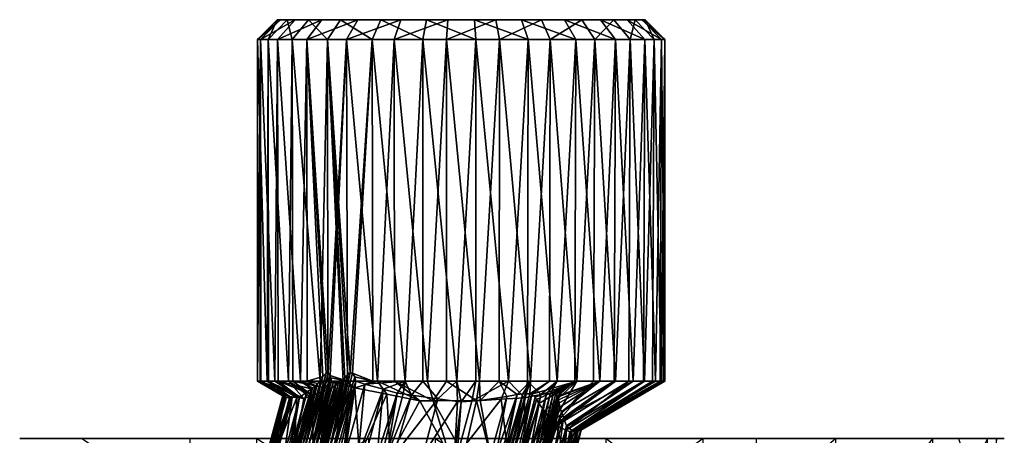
# Model space of a CAD drawing. Extents: x -0.11 to 0.11, y -0.179 to 0.021.
# Tile 256 of 256: x 0.06 to 0.11, y 0 to 0.021. Entities that reach past the tile are written whole.
import ezdxf

# ---------------------------------------------------------------- set-up
doc = ezdxf.new("R2010")
doc.units = 0
doc.layers.add('mesh', color=7, linetype='CONTINUOUS')

msp = doc.modelspace()

# ---------------------------------------------------------------- meshes
at = {"layer": 'mesh'}
mesh = msp.add_polyface(dxfattribs=at)
corners = [(0.08248, 0.021145, -0.000542), (0.080729, 0.021145, 0.008591), (0.078425, 0.021145, 0.007827), (0.083153, 0.021145, 0.008733), (0.074784, 0.021145, 0.004678), (0.073695, 0.021145, 0.002508), (0.076397, 0.021145, 0.006492), (0.073347, 0.021145, -0.002293), (0.074111, 0.021145, -0.004598), (0.073205, 0.021145, 0.00013), (0.07726, 0.021145, -0.008239), (0.07943, 0.021145, -0.009328), (0.075446, 0.021145, -0.006626), (0.081808, 0.021145, -0.009818), (0.072365, 0.020145, -0.002482), (0.072207, 0.020145, 0.000202), (0.073211, 0.020145, -0.005034), (0.07469, 0.020145, -0.00728), (0.076699, 0.020145, -0.009067), (0.079102, 0.020145, -0.010273), (0.081736, 0.020145, -0.010815), (0.080541, 0.020145, 0.009573), (0.083225, 0.020145, 0.009731), (0.077989, 0.020145, 0.008727), (0.075743, 0.020145, 0.007248), (0.073956, 0.020145, 0.005239), (0.07275, 0.020145, 0.002836), (0.079657, 0.002897, 0.009363), (0.075374, 0.002897, 0.006914), (0.076533, 0.002897, 0.007867), (0.075758, 0.002897, 0.00723), (0.073773, 0.002897, 0.00496), (0.073983, 0.002897, 0.005217), (0.072696, 0.002897, 0.002676), (0.072768, 0.002897, 0.002828), (0.073074, 0.002897, -0.004739), (0.074378, 0.002897, -0.006902), (0.074707, 0.002897, -0.007264), (0.075511, 0.003125, -0.008127), (0.07826, 0.002897, -0.009938), (0.080778, 0.002897, -0.010701), (0.079124, 0.002897, -0.0102), (0.081739, 0.002897, -0.010737), (0.07662, 0.003045, 0.007928), (0.076764, 0.003228, 0.008026), (0.076885, 0.003308, 0.008105), (0.076994, 0.003297, 0.008175), (0.075775, 0.003299, -0.008361), (0.075871, 0.003188, -0.008442), (0.07567, 0.003292, -0.008269), (0.078021, 0.002897, 0.008652), (0.072207, 0.002897, 0.000199), (0.072336, 0.002897, -0.002324), (0.076742, 0.002897, -0.008997)]
mesh.append_faces([[corners[k] for k in face] for face in [(0, 1, 2, 2), (0, 3, 1, 1), (0, 4, 5, 5), (0, 6, 4, 4), (2, 6, 0, 0), (0, 7, 8, 8), (0, 9, 7, 7), (5, 9, 0, 0), (0, 10, 11, 11), (0, 12, 10, 10), (8, 12, 0, 0), (11, 13, 0, 0), (14, 7, 15, 15), (14, 8, 7, 7), (16, 8, 14, 14), (16, 12, 8, 8), (17, 12, 16, 16), (17, 10, 12, 12), (18, 10, 17, 17), (18, 11, 10, 10), (19, 11, 18, 18), (19, 13, 11, 11), (20, 13, 19, 19), (21, 1, 22, 22), (21, 2, 1, 1), (23, 2, 21, 21), (23, 6, 2, 2), (24, 6, 23, 23), (24, 4, 6, 6), (25, 4, 24, 24), (25, 5, 4, 4), (26, 5, 25, 25), (26, 9, 5, 5), (15, 9, 26, 26), (15, 7, 9, 9), (27, 23, 21, 21), (24, 28, 25, 25), (29, 30, 24, 24), (25, 31, 26, 26), (28, 32, 25, 25), (26, 33, 15, 15), (31, 34, 26, 26), (35, 16, 14, 14), (36, 17, 16, 16), (37, 38, 17, 17), (39, 19, 18, 18), (19, 40, 20, 20), (19, 41, 40, 40), (39, 41, 19, 19), (40, 42, 20, 20), (24, 43, 29, 29), (24, 44, 43, 43), (45, 44, 24, 24), (23, 45, 24, 24), (23, 46, 45, 45), (47, 48, 18, 18), (17, 47, 18, 18), (49, 47, 17, 17), (38, 49, 17, 17), (50, 46, 23, 23), (14, 51, 52, 52), (15, 51, 14, 14), (33, 51, 15, 15), (53, 18, 48, 48)]])
mesh = msp.add_polyface(dxfattribs=at)
corners = [(0.091266, 0.021145, -0.003592), (0.091756, 0.021145, -0.001215), (0.08248, 0.021145, -0.000542), (0.087701, 0.021145, 0.007154), (0.085531, 0.021145, 0.008243), (0.089515, 0.021145, 0.005541), (0.09085, 0.021145, 0.003513), (0.083153, 0.021145, 0.008733), (0.084232, 0.021145, -0.009676), (0.086536, 0.021145, -0.008911), (0.081808, 0.021145, -0.009818), (0.088564, 0.021145, -0.007577), (0.081736, 0.020145, -0.010815), (0.08442, 0.020145, -0.010658), (0.086972, 0.020145, -0.009811), (0.088262, 0.020145, 0.007982), (0.085859, 0.020145, 0.009188), (0.083225, 0.020145, 0.009731), (0.080729, 0.021145, 0.008591), (0.083255, 0.001918, -0.00907), (0.083406, 0.002897, -0.010801), (0.081739, 0.002897, -0.010737), (0.083444, 0.001919, -0.009084), (0.084403, 0.002897, -0.01058), (0.086408, 0.001762, -0.007892), (0.088315, 0.002897, -0.00903), (0.086287, 0.001964, -0.008366), (0.085975, 0.002897, -0.010231), (0.085942, 0.00225, -0.009033), (0.086935, 0.002897, -0.009739), (0.086685, 0.001374, -0.006843), (0.085669, 0.002058, 0.007699), (0.084874, 0.002897, 0.009476), (0.08583, 0.002897, 0.009113), (0.083217, 0.002897, 0.009653), (0.082487, 0.001844, 0.00793), (0.082258, 0.002897, 0.009755), (0.083018, 0.00188, 0.007892), (0.084495, 0.001979, 0.007784), (0.082294, 0.00187, 0.007944), (0.087333, 0.002897, 0.008543), (0.080541, 0.020145, 0.009573), (0.085598, 0.002247, -0.009188), (0.085765, 0.002256, -0.009135), (0.085312, 0.002213, -0.009215), (0.084781, 0.002114, -0.009181), (0.086214, 0.002086, -0.008648), (0.086044, 0.002229, -0.008943), (0.086971, 0.002256, 0.007486), (0.086785, 0.002255, 0.007578), (0.088214, 0.002897, 0.007916), (0.087122, 0.002237, 0.007365), (0.087244, 0.002197, 0.00721), (0.087319, 0.002142, 0.007042), (0.086496, 0.002213, 0.007636), (0.084931, -0.000855, -0.009069), (0.086166, -0.000855, 0.007524)]
mesh.append_faces([[corners[k] for k in face] for face in [(0, 1, 2, 2), (2, 3, 4, 4), (2, 5, 3, 3), (6, 5, 2, 2), (4, 7, 2, 2), (2, 8, 9, 9), (2, 10, 8, 8), (9, 11, 2, 2), (12, 8, 10, 10), (13, 8, 12, 12), (13, 9, 8, 8), (14, 9, 13, 13), (14, 11, 9, 9), (15, 4, 3, 3), (16, 4, 15, 15), (16, 7, 4, 4), (17, 7, 16, 16), (17, 18, 7, 7), (19, 20, 21, 21), (22, 20, 19, 19), (22, 23, 20, 20), (24, 25, 26, 26), (27, 28, 29, 29), (24, 30, 25, 25), (31, 32, 33, 33), (34, 35, 36, 36), (34, 37, 35, 35), (32, 37, 34, 34), (32, 38, 37, 37), (31, 38, 32, 32), (35, 39, 36, 36), (40, 16, 15, 15), (33, 16, 40, 40), (32, 16, 33, 33), (32, 17, 16, 16), (34, 17, 32, 32), (36, 17, 34, 34), (36, 41, 17, 17), (12, 20, 13, 13), (12, 21, 20, 20), (13, 27, 14, 14), (13, 23, 27, 27), (20, 23, 13, 13), (14, 29, 25, 25), (27, 29, 14, 14), (27, 42, 43, 43), (27, 44, 42, 42), (23, 44, 27, 27), (23, 45, 44, 44), (45, 23, 22, 22), (25, 46, 26, 26), (47, 25, 29, 29), (46, 25, 47, 47), (29, 28, 47, 47), (27, 43, 28, 28), (40, 48, 49, 49), (50, 48, 40, 40), (50, 51, 48, 48), (52, 50, 53, 53), (31, 33, 54, 54), (40, 54, 33, 33), (40, 49, 54, 54), (55, 43, 42, 42), (48, 56, 49, 49)]])
mesh = msp.add_polyface(dxfattribs=at)
corners = [(0.08248, 0.021145, -0.000542), (0.091614, 0.021145, 0.001209), (0.09085, 0.021145, 0.003513), (0.091756, 0.021145, -0.001215), (0.090177, 0.021145, -0.005762), (0.091266, 0.021145, -0.003592), (0.088564, 0.021145, -0.007577), (0.089218, 0.020145, -0.008333), (0.086972, 0.020145, -0.009811), (0.091005, 0.020145, -0.006324), (0.092211, 0.020145, -0.00392), (0.092753, 0.020145, -0.001287), (0.092596, 0.020145, 0.001397), (0.091749, 0.020145, 0.003949), (0.089515, 0.021145, 0.005541), (0.090271, 0.020145, 0.006195), (0.087701, 0.021145, 0.007154), (0.088262, 0.020145, 0.007982), (0.092131, 0.002897, -0.003893), (0.088064, 0.000357, -0.002296), (0.092574, 0.002897, -0.002592), (0.091726, 0.002897, -0.005082), (0.087972, 0.000339, -0.002536), (0.090935, 0.002897, -0.006278), (0.087771, 0.000425, -0.003151), (0.090275, 0.002897, -0.007276), (0.087266, 0.000641, -0.004698), (0.089163, 0.002897, -0.008271), (0.087183, 0.000676, -0.004953), (0.088315, 0.002897, -0.00903), (0.087094, 0.0008, -0.005288), (0.088348, 0.000411, -0.001557), (0.092669, 0.002897, -0.001281), (0.088199, 0.000319, 0.000618), (0.092513, 0.002897, 0.001382), (0.092764, 0.002897, 0.000032), (0.089476, 0.002897, 0.007017), (0.087395, 0.001951, 0.006571), (0.087344, 0.002079, 0.006887), (0.087424, 0.0018, 0.006234), (0.087465, 0.001584, 0.005753), (0.087549, 0.001345, 0.005049), (0.090208, 0.002897, 0.006142), (0.091163, 0.002897, 0.004999), (0.08765, 0.001058, 0.004204), (0.092283, 0.002897, 0.002618), (0.091674, 0.002897, 0.003914), (0.088214, 0.002897, 0.007916), (0.087333, 0.002897, 0.008543), (0.088532, 0.000436, -0.000938), (0.088085, 0.000402, 0.001278), (0.087811, 0.000602, 0.002859), (0.087319, 0.002142, 0.007042), (0.087244, 0.002197, 0.00721), (0.087122, 0.002237, 0.007365)]
mesh.append_faces([[corners[k] for k in face] for face in [(0, 1, 2, 2), (0, 3, 1, 1), (0, 4, 5, 5), (0, 6, 4, 4), (7, 6, 8, 8), (7, 4, 6, 6), (9, 4, 7, 7), (9, 5, 4, 4), (10, 5, 9, 9), (10, 3, 5, 5), (11, 3, 10, 10), (11, 1, 3, 3), (12, 1, 11, 11), (12, 2, 1, 1), (13, 2, 12, 12), (13, 14, 2, 2), (15, 14, 13, 13), (15, 16, 14, 14), (17, 16, 15, 15), (18, 19, 20, 20), (21, 22, 18, 18), (23, 24, 21, 21), (25, 26, 23, 23), (27, 28, 25, 25), (29, 30, 27, 27), (20, 31, 32, 32), (33, 34, 35, 35), (36, 37, 38, 38), (39, 37, 36, 36), (36, 40, 39, 39), (36, 41, 40, 40), (42, 41, 36, 36), (43, 44, 42, 42), (12, 35, 34, 34), (12, 11, 35, 35), (45, 12, 34, 34), (45, 13, 12, 12), (46, 13, 45, 45), (43, 13, 46, 46), (43, 15, 13, 13), (42, 15, 43, 43), (36, 15, 42, 42), (36, 17, 15, 15), (47, 17, 36, 36), (48, 17, 47, 47), (8, 29, 7, 7), (7, 25, 9, 9), (7, 27, 25, 25), (29, 27, 7, 7), (9, 21, 10, 10), (9, 23, 21, 21), (25, 23, 9, 9), (11, 32, 35, 35), (11, 20, 32, 32), (10, 20, 11, 11), (10, 18, 20, 20), (21, 18, 10, 10), (32, 49, 35, 35), (50, 45, 34, 34), (50, 46, 45, 45), (51, 43, 46, 46), (52, 47, 36, 36), (53, 54, 47, 47), (36, 38, 52, 52)]])
mesh = msp.add_polyface(dxfattribs=at)
corners = [(0.077113, 0.002562, -0.008625), (0.078733, 0.002237, -0.008743), (0.07826, 0.002897, -0.009938), (0.076742, 0.002897, -0.008997), (0.076951, 0.002608, -0.008613), (0.076157, 0.002834, -0.008555), (0.080389, 0.001904, -0.008863), (0.079124, 0.002897, -0.0102), (0.081068, 0.001908, -0.008912), (0.080778, 0.002897, -0.010701), (0.081739, 0.002897, -0.010737), (0.080552, 0.002897, 0.009498), (0.079974, 0.002188, 0.008112), (0.079657, 0.002897, 0.009363), (0.082258, 0.002897, 0.009755), (0.081305, 0.002006, 0.008016), (0.079554, 0.002246, 0.008142), (0.077621, 0.002741, 0.008283), (0.078021, 0.002897, 0.008652), (0.07855, 0.002482, 0.008215), (0.076459, 0.00286, 0.007741), (0.075758, 0.002897, 0.00723), (0.076533, 0.002897, 0.007867), (0.076389, 0.002824, 0.007622), (0.073983, 0.002897, 0.005217), (0.074974, 0.002169, 0.004236), (0.073773, 0.002897, 0.00496), (0.076282, 0.002756, 0.007381), (0.072768, 0.002897, 0.002828), (0.074194, 0.002062, 0.002181), (0.072696, 0.002897, 0.002676), (0.07455, 0.002011, 0.003191), (0.074827, 0.002114, 0.003872), (0.07511, 0.002655, -0.007099), (0.074378, 0.002897, -0.006902), (0.074976, 0.002539, -0.006658), (0.074707, 0.002897, -0.007264), (0.075239, 0.002768, -0.007523), (0.074672, 0.002329, -0.005469), (0.074719, 0.002362, -0.005652), (0.073241, 0.002897, -0.005016), (0.080541, 0.020145, 0.009573), (0.077989, 0.020145, 0.008727), (0.075743, 0.020145, 0.007248), (0.075374, 0.002897, 0.006914), (0.073956, 0.020145, 0.005239), (0.07275, 0.020145, 0.002836), (0.072365, 0.020145, -0.002482), (0.072336, 0.002897, -0.002324), (0.072382, 0.002897, -0.002476), (0.073074, 0.002897, -0.004739), (0.073211, 0.020145, -0.005034), (0.07469, 0.020145, -0.00728), (0.076699, 0.020145, -0.009067), (0.075948, 0.002897, -0.008506), (0.076049, 0.002867, -0.00853), (0.079254, 0.002287, 0.008163), (0.077163, 0.002897, 0.008279), (0.075862, 0.002499, 0.00642), (0.073513, 0.002159, 0.000245), (0.07348, 0.002162, 0.00011), (0.072207, 0.002897, 0.000199), (0.073836, 0.002113, 0.001162), (0.073649, 0.002052, -0.000889), (0.073892, 0.002066, -0.002046), (0.073498, 0.002154, -0.000015), (0.073528, 0.002139, -0.000219), (0.074325, 0.00209, -0.004109), (0.075388, 0.002897, -0.008011), (0.074934, 0.00251, -0.006494), (0.077112, 0.003118, 0.008248), (0.076994, 0.003297, 0.008175), (0.075913, 0.00307, -0.008477), (0.075511, 0.003125, -0.008127), (0.075871, 0.003188, -0.008442)]
mesh.append_faces([[corners[k] for k in face] for face in [(0, 1, 2, 2), (3, 0, 2, 2), (3, 4, 0, 0), (3, 5, 4, 4), (6, 7, 2, 2), (8, 9, 7, 7), (8, 10, 9, 9), (11, 12, 13, 13), (14, 15, 11, 11), (12, 16, 13, 13), (13, 17, 18, 18), (13, 19, 17, 17), (20, 21, 22, 22), (20, 23, 21, 21), (24, 25, 26, 26), (23, 27, 21, 21), (28, 29, 30, 30), (26, 31, 28, 28), (25, 32, 26, 26), (33, 34, 35, 35), (33, 36, 34, 34), (37, 36, 33, 33), (38, 39, 40, 40), (11, 41, 14, 14), (13, 41, 11, 11), (18, 42, 13, 13), (43, 21, 44, 44), (45, 24, 26, 26), (46, 28, 30, 30), (47, 48, 49, 49), (50, 47, 49, 49), (40, 51, 50, 50), (34, 51, 40, 40), (36, 52, 34, 34), (2, 53, 3, 3), (54, 5, 3, 3), (54, 55, 5, 5), (13, 16, 56, 56), (18, 17, 57, 57), (56, 19, 13, 13), (24, 58, 25, 25), (44, 58, 24, 24), (21, 58, 44, 44), (21, 27, 58, 58), (59, 60, 61, 61), (30, 62, 61, 61), (63, 64, 48, 48), (61, 60, 65, 65), (61, 63, 48, 48), (65, 66, 61, 61), (64, 49, 48, 48), (67, 50, 49, 49), (67, 40, 50, 50), (38, 40, 67, 67), (37, 68, 36, 36), (34, 69, 35, 35), (40, 69, 34, 34), (40, 39, 69, 69), (18, 70, 71, 71), (57, 70, 18, 18), (72, 54, 3, 3), (68, 73, 36, 36), (3, 74, 72, 72)]])
mesh = msp.add_polyface(dxfattribs=at)
corners = [(0.068809, 0, -0.034042), (0.068737, 0, -0.034435), (0.077863, 0, -0.034883), (0.060209, 0, -0.031279), (0.072169, 0, 0.034484), (0.072137, 0, 0.034883), (0.063206, 0, 0.032953), (0.081191, 0, 0.034042), (0.068809, -0.005832, -0.034042), (0.077831, 0, -0.034484), (0.072169, -0.005832, 0.034484), (0.063341, 0, 0.032576), (0.072696, 0.002897, 0.002676), (0.074194, 0.002062, 0.002181), (0.073836, 0.002113, 0.001162), (0.072768, 0.002897, 0.002828), (0.07455, 0.002011, 0.003191), (0.073773, 0.002897, 0.00496), (0.074827, 0.002114, 0.003872), (0.074974, 0.002169, 0.004236), (0.074033, -0.000855, 0.003929), (0.075013, -0.000855, 0.006615), (0.072844, -0.000855, -0.00071), (0.073649, 0.002052, -0.000889), (0.073528, 0.002139, -0.000219), (0.073545, -0.000855, -0.004081), (0.073953, 0.002069, -0.002338), (0.073171, -0.000855, -0.002281), (0.07382, -0.000855, -0.005407), (0.074719, 0.002362, -0.005652), (0.074672, 0.002329, -0.005469), (0.073858, -0.000855, -0.00559), (0.074157, -0.000855, -0.007034), (0.07511, 0.002655, -0.007099), (0.074976, 0.002539, -0.006658), (0.072207, 0.002897, 0.000199), (0.073603, 0.002146, 0.000501), (0.073513, 0.002159, 0.000245), (0.072382, 0.002897, -0.002476), (0.073892, 0.002066, -0.002046), (0.074325, 0.00209, -0.004109), (0.074489, -0.000855, -0.008105), (0.07567, 0.003292, -0.008269), (0.075511, 0.003125, -0.008127), (0.07527, -0.000855, 0.00732), (0.075862, 0.002499, 0.00642), (0.075318, -0.000855, 0.00745), (0.073044, -0.000855, 0.001219), (0.072994, -0.000855, 0.001083), (0.072767, -0.000855, 0.000462), (0.072704, -0.000856, 0.000281), (0.07348, 0.002162, 0.00011), (0.072662, -0.000855, 0.000176), (0.072683, -0.000855, 0.000065), (0.073498, 0.002154, -0.000015), (0.073115, -0.000855, -0.002011), (0.073138, -0.000855, -0.002124), (0.073696, -0.000855, -0.004808), (0.074934, 0.00251, -0.006494), (0.074032, -0.000855, -0.006429), (0.074232, -0.000855, -0.007395), (0.075239, 0.002768, -0.007523), (0.075388, 0.002897, -0.008011), (0.074367, -0.000855, -0.007899), (0.074655, -0.000855, -0.008272), (0.075775, 0.003299, -0.008361), (0.07484, -0.000855, -0.008386), (0.075038, -0.000855, -0.008453), (0.076049, 0.002867, -0.00853)]
mesh.append_faces([[corners[k] for k in face] for face in [(0, 1, 2, 2), (3, 1, 0, 0), (4, 5, 6, 6), (7, 5, 4, 4), (8, 0, 9, 9), (10, 4, 11, 11), (12, 13, 14, 14), (15, 16, 13, 13), (17, 18, 16, 16), (19, 20, 18, 18), (19, 21, 20, 20), (20, 16, 18, 18), (20, 13, 16, 16), (22, 23, 24, 24), (25, 26, 27, 27), (28, 29, 30, 30), (31, 29, 28, 28), (32, 33, 34, 34), (35, 36, 37, 37), (35, 14, 36, 36), (35, 24, 23, 23), (26, 38, 39, 39), (40, 38, 26, 26), (41, 42, 43, 43), (44, 45, 46, 46), (21, 45, 44, 44), (19, 45, 21, 21), (47, 13, 20, 20), (47, 14, 13, 13), (47, 36, 14, 14), (48, 36, 47, 47), (36, 49, 37, 37), (48, 49, 36, 36), (37, 50, 51, 51), (49, 50, 37, 37), (50, 52, 51, 51), (53, 51, 52, 52), (53, 54, 51, 51), (53, 24, 54, 54), (22, 24, 53, 53), (22, 39, 23, 23), (55, 39, 22, 22), (56, 39, 55, 55), (27, 39, 56, 56), (27, 26, 39, 39), (25, 40, 26, 26), (57, 40, 25, 25), (57, 28, 40, 40), (28, 30, 40, 40), (31, 58, 29, 29), (59, 58, 31, 31), (32, 58, 59, 59), (32, 34, 58, 58), (60, 33, 32, 32), (60, 61, 33, 33), (62, 63, 41, 41), (61, 63, 62, 62), (60, 63, 61, 61), (43, 62, 41, 41), (41, 64, 42, 42), (65, 42, 64, 64), (66, 65, 64, 64), (67, 68, 66, 66)]])
mesh = msp.add_polyface(dxfattribs=at)
corners = [(0.068809, 0, -0.034042), (0.077863, 0, -0.034883), (0.077831, 0, -0.034484), (0.081191, 0, 0.034042), (0.081263, 0, 0.034435), (0.072137, 0, 0.034883), (0.077831, -0.005832, -0.034484), (0.086659, 0, -0.032576), (0.081191, -0.005832, 0.034042), (0.072169, 0, 0.034484), (0.080389, 0.001904, -0.008863), (0.07826, 0.002897, -0.009938), (0.078733, 0.002237, -0.008743), (0.081068, 0.001908, -0.008912), (0.079124, 0.002897, -0.0102), (0.083255, 0.001918, -0.00907), (0.081739, 0.002897, -0.010737), (0.080552, 0.002897, 0.009498), (0.081305, 0.002006, 0.008016), (0.079974, 0.002188, 0.008112), (0.082258, 0.002897, 0.009755), (0.082294, 0.00187, 0.007944), (0.08054, -0.000855, 0.008071), (0.079091, -0.000855, 0.008176), (0.078725, -0.000855, 0.008202), (0.079554, 0.002246, 0.008142), (0.077621, 0.002741, 0.008283), (0.077285, -0.000855, 0.008307), (0.076614, -0.000855, 0.008355), (0.07855, 0.002482, 0.008215), (0.077658, -0.000855, 0.00828), (0.078237, -0.000855, 0.008238), (0.075318, -0.000855, 0.00745), (0.076282, 0.002756, 0.007381), (0.075364, -0.000855, 0.007578), (0.076951, 0.002608, -0.008613), (0.075647, -0.000855, -0.008519), (0.076026, -0.000855, -0.008546), (0.076157, 0.002834, -0.008555), (0.075338, -0.000855, -0.008497), (0.076525, -0.000855, -0.008583), (0.077113, 0.002562, -0.008625), (0.077358, -0.000855, -0.008643), (0.078904, -0.000855, -0.008755), (0.081892, -0.000855, -0.008971), (0.082624, -0.000855, -0.009024), (0.08214, -0.000855, 0.007955), (0.079254, 0.002287, 0.008163), (0.078473, -0.000855, 0.008221), (0.077163, 0.002897, 0.008279), (0.076308, -0.000855, 0.008355), (0.076161, -0.000855, 0.00835), (0.075962, -0.000855, 0.008289), (0.077112, 0.003118, 0.008248), (0.076994, 0.003297, 0.008175), (0.076885, 0.003308, 0.008105), (0.075774, -0.000855, 0.008184), (0.07662, 0.003045, 0.007928), (0.075596, -0.000855, 0.008018), (0.076764, 0.003228, 0.008026), (0.076533, 0.002897, 0.007867), (0.076459, 0.00286, 0.007741), (0.075439, -0.000855, 0.007775), (0.076389, 0.002824, 0.007622), (0.075499, -0.000855, 0.007892), (0.075862, 0.002499, 0.00642), (0.07484, -0.000855, -0.008386), (0.075871, 0.003188, -0.008442), (0.075775, 0.003299, -0.008361), (0.075913, 0.00307, -0.008477), (0.075212, -0.000855, -0.008488), (0.075948, 0.002897, -0.008506), (0.076049, 0.002867, -0.00853), (0.075038, -0.000855, -0.008453)]
mesh.append_faces([[corners[k] for k in face] for face in [(0, 1, 2, 2), (3, 4, 5, 5), (6, 2, 7, 7), (8, 3, 9, 9), (10, 11, 12, 12), (13, 14, 10, 10), (15, 16, 13, 13), (17, 18, 19, 19), (20, 21, 18, 18), (22, 18, 21, 21), (23, 18, 22, 22), (23, 19, 18, 18), (24, 19, 23, 23), (24, 25, 19, 19), (26, 27, 28, 28), (29, 27, 26, 26), (29, 30, 27, 27), (31, 30, 29, 29), (32, 33, 34, 34), (35, 36, 37, 37), (35, 38, 36, 36), (38, 39, 36, 36), (40, 35, 37, 37), (40, 41, 35, 35), (42, 41, 40, 40), (42, 12, 41, 41), (43, 12, 42, 42), (43, 10, 12, 12), (44, 10, 43, 43), (44, 13, 10, 10), (45, 13, 44, 44), (45, 15, 13, 13), (22, 21, 46, 46), (24, 47, 25, 25), (48, 47, 24, 24), (31, 47, 48, 48), (31, 29, 47, 47), (49, 50, 51, 51), (49, 28, 50, 50), (26, 28, 49, 49), (52, 49, 51, 51), (52, 53, 49, 49), (54, 53, 52, 52), (55, 54, 52, 52), (55, 52, 56, 56), (57, 56, 58, 58), (59, 56, 57, 57), (59, 55, 56, 56), (58, 60, 57, 57), (58, 61, 60, 60), (33, 62, 34, 34), (63, 62, 33, 33), (61, 62, 63, 63), (61, 64, 62, 62), (58, 64, 61, 61), (32, 65, 33, 33), (66, 67, 68, 68), (66, 69, 67, 67), (38, 70, 39, 39), (66, 71, 69, 69), (66, 72, 71, 71), (73, 38, 72, 72), (73, 70, 38, 38)]])
mesh = msp.add_polyface(dxfattribs=at)
corners = [(0.077831, 0, -0.034484), (0.086794, 0, -0.032953), (0.086659, 0, -0.032576), (0.077863, 0, -0.034883), (0.089791, 0, 0.031279), (0.081263, 0, 0.034435), (0.081191, 0, 0.034042), (0.089962, 0, 0.031641), (0.089791, -0.005832, 0.031279), (0.088315, 0.002897, -0.00903), (0.086685, 0.001374, -0.006843), (0.087094, 0.0008, -0.005288), (0.083018, 0.00188, 0.007892), (0.082287, -0.000856, 0.007945), (0.082487, 0.001844, 0.00793), (0.086652, -0.000856, -0.005256), (0.085935, -0.000856, -0.007221), (0.086408, 0.001762, -0.007892), (0.085568, -0.000856, -0.008227), (0.087266, 0.000641, -0.004698), (0.087741, -0.000856, -0.002273), (0.087771, 0.000425, -0.003151), (0.087183, 0.000676, -0.004953), (0.087139, -0.000855, 0.004241), (0.08765, 0.001058, 0.004204), (0.087399, -0.000855, 0.002995), (0.087549, 0.001345, 0.005049), (0.086823, -0.000855, 0.005757), (0.087465, 0.001584, 0.005753), (0.084495, 0.001979, 0.007784), (0.084858, -0.000856, 0.007758), (0.085669, 0.002058, 0.007699), (0.08214, -0.000855, 0.007955), (0.082294, 0.00187, 0.007944), (0.083958, -0.000856, -0.009117), (0.083255, 0.001918, -0.00907), (0.082624, -0.000855, -0.009024), (0.083444, 0.001919, -0.009084), (0.084781, 0.002114, -0.009181), (0.085312, 0.002213, -0.009215), (0.084228, -0.000856, -0.009136), (0.084492, -0.000856, -0.009155), (0.085598, 0.002247, -0.009188), (0.084662, -0.000855, -0.009141), (0.084768, -0.000855, -0.009131), (0.084931, -0.000855, -0.009069), (0.085085, -0.000856, -0.008984), (0.085765, 0.002256, -0.009135), (0.086044, 0.002229, -0.008943), (0.085942, 0.00225, -0.009033), (0.085295, -0.000856, -0.008795), (0.086214, 0.002086, -0.008648), (0.085435, -0.000855, -0.008582), (0.085517, -0.000856, -0.008366), (0.086287, 0.001964, -0.008366), (0.087556, -0.000856, 0.00224), (0.087811, 0.000602, 0.002859), (0.087593, -0.000856, 0.002062), (0.086713, -0.000855, 0.006286), (0.087424, 0.0018, 0.006234), (0.087395, 0.001951, 0.006571), (0.086567, -0.000855, 0.006946), (0.087344, 0.002079, 0.006887), (0.087319, 0.002142, 0.007042), (0.086971, 0.002256, 0.007486), (0.086324, -0.000855, 0.007396), (0.086166, -0.000855, 0.007524), (0.087122, 0.002237, 0.007365), (0.08646, -0.000855, 0.007218), (0.087244, 0.002197, 0.00721), (0.086785, 0.002255, 0.007578), (0.085927, -0.000855, 0.007647), (0.086496, 0.002213, 0.007636), (0.085676, -0.000855, 0.007698)]
mesh.append_faces([[corners[k] for k in face] for face in [(0, 1, 2, 2), (0, 3, 1, 1), (4, 5, 6, 6), (4, 7, 5, 5), (8, 4, 6, 6), (9, 10, 11, 11), (12, 13, 14, 14), (10, 15, 11, 11), (10, 16, 15, 15), (17, 16, 10, 10), (17, 18, 16, 16), (19, 20, 21, 21), (19, 15, 20, 20), (22, 15, 19, 19), (22, 11, 15, 15), (23, 24, 25, 25), (23, 26, 24, 24), (27, 26, 23, 23), (27, 28, 26, 26), (29, 13, 12, 12), (29, 30, 13, 13), (31, 30, 29, 29), (14, 32, 33, 33), (14, 13, 32, 32), (34, 35, 36, 36), (34, 37, 35, 35), (38, 37, 34, 34), (39, 40, 41, 41), (38, 40, 39, 39), (38, 34, 40, 40), (42, 43, 44, 44), (39, 43, 42, 42), (39, 41, 43, 43), (45, 42, 44, 44), (45, 46, 47, 47), (46, 48, 49, 49), (49, 47, 46, 46), (48, 46, 50, 50), (51, 52, 53, 53), (48, 52, 51, 51), (48, 50, 52, 52), (53, 54, 51, 51), (17, 54, 53, 53), (53, 18, 17, 17), (55, 56, 57, 57), (25, 56, 55, 55), (58, 28, 27, 27), (58, 59, 28, 28), (58, 60, 59, 59), (61, 60, 58, 58), (61, 62, 60, 60), (61, 63, 62, 62), (64, 65, 66, 66), (67, 65, 64, 64), (67, 68, 65, 65), (69, 68, 67, 67), (63, 68, 69, 69), (61, 68, 63, 63), (70, 71, 72, 72), (70, 66, 71, 71), (31, 73, 30, 30), (72, 73, 31, 31), (72, 71, 73, 73)]])
mesh = msp.add_polyface(dxfattribs=at)
corners = [(0.109484, 0, 0.002831), (0.107953, 0, 0.011794), (0.107576, 0, 0.011659), (0.109883, 0, 0.002863), (0.109042, 0, -0.006191), (0.109435, 0, -0.006263), (0.106279, 0, -0.014791), (0.106641, 0, -0.014962), (0.101385, 0, -0.022382), (0.10169, 0, -0.022641), (0.094693, 0, -0.028449), (0.094921, 0, -0.028778), (0.086659, 0, -0.032576), (0.086794, 0, -0.032953), (0.097382, 0, 0.026385), (0.089962, 0, 0.031641), (0.089791, 0, 0.031279), (0.097641, 0, 0.02669), (0.103449, 0, 0.019693), (0.103778, 0, 0.019921), (0.109484, -0.005832, 0.002831), (0.109042, -0.005832, -0.006191), (0.106279, -0.005832, -0.014791), (0.101385, -0.005832, -0.022382), (0.094693, -0.005832, -0.028449), (0.086659, -0.005832, -0.032576), (0.097382, -0.005832, 0.026385), (0.092131, 0.002897, -0.003893), (0.087972, 0.000339, -0.002536), (0.088064, 0.000357, -0.002296), (0.091726, 0.002897, -0.005082), (0.087771, 0.000425, -0.003151), (0.090935, 0.002897, -0.006278), (0.087266, 0.000641, -0.004698), (0.090275, 0.002897, -0.007276), (0.087183, 0.000676, -0.004953), (0.089163, 0.002897, -0.008271), (0.087094, 0.0008, -0.005288), (0.092669, 0.002897, -0.001281), (0.088348, 0.000411, -0.001557), (0.088535, 0.000447, -0.001069), (0.092574, 0.002897, -0.002592), (0.088288, 0.0004, -0.001714), (0.088199, 0.000319, 0.000618), (0.092764, 0.002897, 0.000032), (0.088391, 0.000382, -0.000219), (0.090208, 0.002897, 0.006142), (0.08765, 0.001058, 0.004204), (0.087549, 0.001345, 0.005049), (0.091163, 0.002897, 0.004999), (0.087799, 0.000638, 0.002966), (0.087741, -0.000856, -0.002273), (0.08774, -0.000855, 0.001354), (0.087399, -0.000855, 0.002995), (0.088514, 0.000422, -0.000753), (0.088532, 0.000436, -0.000938), (0.088085, 0.000402, 0.001278), (0.092513, 0.002897, 0.001382), (0.087811, 0.000602, 0.002859), (0.091674, 0.002897, 0.003914), (0.088011, -0.000856, -0.001534), (0.088215, -0.000855, -0.000981), (0.08812, -0.000855, -0.001233), (0.088083, -0.000855, -0.0003), (0.088171, -0.000855, -0.000729), (0.088197, -0.000855, -0.000854), (0.087593, -0.000856, 0.002062)]
mesh.append_faces([[corners[k] for k in face] for face in [(0, 1, 2, 2), (0, 3, 1, 1), (4, 3, 0, 0), (4, 5, 3, 3), (6, 5, 4, 4), (6, 7, 5, 5), (8, 7, 6, 6), (8, 9, 7, 7), (10, 9, 8, 8), (10, 11, 9, 9), (12, 11, 10, 10), (12, 13, 11, 11), (14, 15, 16, 16), (14, 17, 15, 15), (18, 17, 14, 14), (18, 19, 17, 17), (2, 19, 18, 18), (2, 1, 19, 19), (20, 0, 2, 2), (21, 4, 0, 0), (22, 6, 4, 4), (23, 8, 6, 6), (24, 10, 8, 8), (25, 12, 10, 10), (26, 14, 16, 16), (27, 28, 29, 29), (30, 31, 28, 28), (32, 33, 31, 31), (34, 35, 33, 33), (36, 37, 35, 35), (38, 39, 40, 40), (41, 42, 39, 39), (29, 42, 41, 41), (43, 44, 45, 45), (46, 47, 48, 48), (49, 50, 47, 47), (51, 28, 31, 31), (51, 29, 28, 28), (52, 43, 45, 45), (53, 47, 50, 50), (54, 45, 44, 44), (44, 55, 54, 54), (38, 40, 55, 55), (56, 57, 43, 43), (58, 59, 56, 56), (58, 50, 49, 49), (60, 39, 42, 42), (60, 29, 51, 51), (60, 42, 29, 29), (61, 55, 40, 40), (39, 61, 40, 40), (39, 62, 61, 61), (60, 62, 39, 39), (45, 63, 52, 52), (54, 63, 45, 45), (54, 64, 63, 63), (55, 64, 54, 54), (55, 65, 64, 64), (61, 65, 55, 55), (52, 56, 43, 43), (66, 56, 52, 52), (66, 58, 56, 56), (53, 50, 58, 58)]])

doc.saveas('drawing.dxf')
